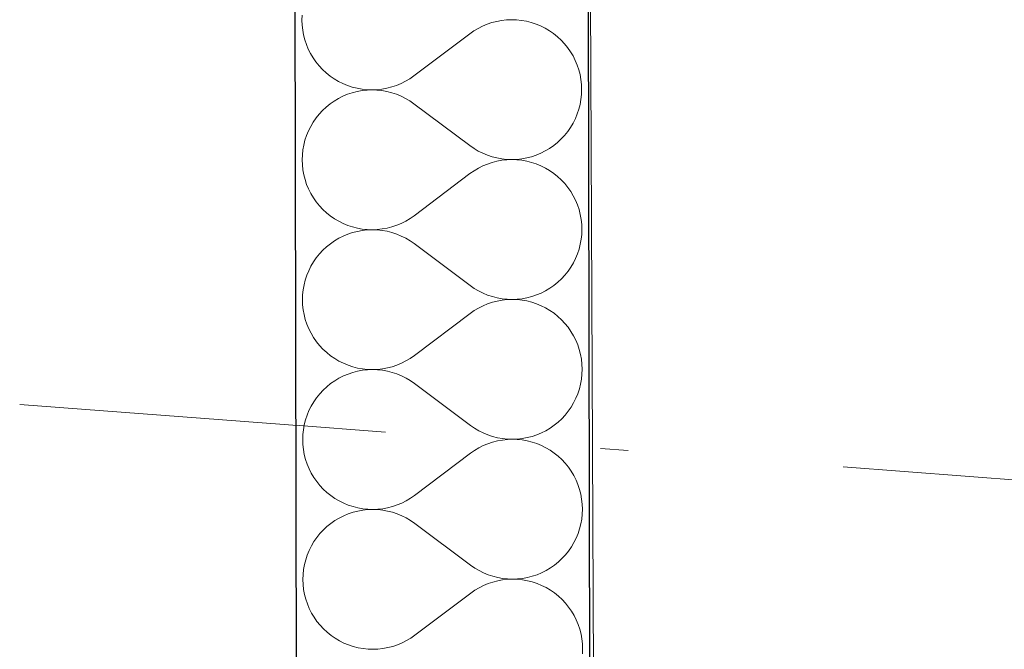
# Model space of a CAD drawing. Header units: millimetres. Extents: x -23738 to 4435, y -2716 to 20653.
# Tile 149 of 160: x -11297 to -10760, y 17771 to 18114. Entities that reach past the tile are written whole.
import ezdxf

# ---------------------------------------------------------------- set-up
doc = ezdxf.new("R2010")
doc.units = ezdxf.units.MM
doc.header["$MEASUREMENT"] = 0
doc.linetypes.add('Wipeout_Contour', pattern=[1000, 0, -1000])
doc.linetypes.add('Čerchovaná', pattern=[450, 200, -117.5, 15, -117.5])
for name, color, linetype in [('9._POHLED ZÁPADNÍ_2_Konstrukce - krov', 7, 'Continuous'), ('9._POHLED ZÁPADNÍ_2_Konstrukce - nosné', 7, 'Continuous'), ('9._POHLED ZÁPADNÍ_2_Nové_Konstrukce - nosné', 7, 'Continuous'), ('9._POHLED ZÁPADNÍ_2_Nové_Výplně - Povrchové', 7, 'Continuous'), ('9._POHLED ZÁPADNÍ_2_Nové_Výplně – Řezové', 7, 'Continuous'), ('9._POHLED ZÁPADNÍ_2_Výplně - Povrchové', 7, 'Continuous'), ('9._POHLED ZÁPADNÍ_2_VÝTAH VAR 1', 7, 'Continuous')]:
    doc.layers.add(name, color=color, linetype=linetype)

# ---------------------------------------------------------------- blocks, each defined once
blk = doc.blocks.new('*X21', base_point=(-24533.14, -6254.22))
at = {"layer": '9._POHLED ZÁPADNÍ_2_Nové_Výplně – Řezové', "color": 21, "linetype": 'Continuous', "lineweight": 20, "true_color": 0xffaaaa}
for p, q in [((-11142.93, 18116.33), (-11143.02, 18113.61)), ((-11143.02, 18113.61), (-11142.92, 18110.89)), ((-11142.92, 18110.89), (-11142.62, 18108.19)), ((-11042.07, 18111.37), (-11044.58, 18110.33)), ((-11039.49, 18112.24), (-11042.07, 18111.37)), ((-11036.86, 18112.92), (-11039.49, 18112.24)), ((-11034.18, 18113.41), (-11036.86, 18112.92)), ((-11031.48, 18113.71), (-11034.18, 18113.41)), ((-11028.76, 18113.81), (-11031.48, 18113.71)), ((-11026.04, 18113.72), (-11028.76, 18113.81)), ((-11023.34, 18113.44), (-11026.04, 18113.72)), ((-11020.66, 18112.96), (-11023.34, 18113.44)), ((-11018.02, 18112.29), (-11020.66, 18112.96)), ((-11015.44, 18111.44), (-11018.02, 18112.29)), ((-11012.92, 18110.4), (-11015.44, 18111.44)), ((-11142.62, 18108.19), (-11142.14, 18105.51)), ((-11142.14, 18105.51), (-11141.46, 18102.87)), ((-11051.58, 18106.15), (-11082.02, 18083.24)), ((-11049.35, 18107.71), (-11051.58, 18106.15)), ((-11047.01, 18109.1), (-11049.35, 18107.71)), ((-11044.58, 18110.33), (-11047.01, 18109.1)), ((-11010.49, 18109.19), (-11012.92, 18110.4)), ((-11008.14, 18107.81), (-11010.49, 18109.19)), ((-11005.9, 18106.26), (-11008.14, 18107.81)), ((-11003.78, 18104.56), (-11005.9, 18106.26)), ((-11141.46, 18102.87), (-11140.59, 18100.29)), ((-11140.59, 18100.29), (-11139.55, 18097.78)), ((-11001.79, 18102.71), (-11003.78, 18104.56)), ((-10999.93, 18100.72), (-11001.79, 18102.71)), ((-10998.22, 18098.61), (-10999.93, 18100.72)), ((-11139.55, 18097.78), (-11138.33, 18095.35)), ((-11138.33, 18095.35), (-11136.93, 18093.02)), ((-10996.66, 18096.38), (-10998.22, 18098.61)), ((-10995.27, 18094.04), (-10996.66, 18096.38)), ((-11136.93, 18093.02), (-11135.38, 18090.78)), ((-11135.38, 18090.78), (-11133.67, 18088.67)), ((-10994.05, 18091.61), (-10995.27, 18094.04)), ((-10993, 18089.1), (-10994.05, 18091.61)), ((-10992.14, 18086.52), (-10993, 18089.1)), ((-11133.67, 18088.67), (-11131.81, 18086.68)), ((-11131.81, 18086.68), (-11129.81, 18084.83)), ((-11129.81, 18084.83), (-11127.69, 18083.13)), ((-10991.46, 18083.88), (-10992.14, 18086.52)), ((-10990.97, 18081.21), (-10991.46, 18083.88)), ((-11127.69, 18083.13), (-11125.45, 18081.58)), ((-11125.45, 18081.58), (-11123.11, 18080.2)), ((-11123.11, 18080.2), (-11120.67, 18078.99)), ((-11120.67, 18078.99), (-11118.16, 18077.95)), ((-11091.52, 18078.02), (-11089.01, 18079.06)), ((-11089.01, 18079.06), (-11086.58, 18080.29)), ((-11086.58, 18080.29), (-11084.25, 18081.68)), ((-11084.25, 18081.68), (-11082.02, 18083.24)), ((-10990.68, 18078.5), (-10990.97, 18081.21)), ((-10990.57, 18075.78), (-10990.68, 18078.5)), ((-11118.15, 18073.16), (-11120.66, 18072.12)), ((-11118.16, 18077.95), (-11115.57, 18077.1)), ((-11115.57, 18074.02), (-11118.15, 18073.16)), ((-11115.57, 18077.1), (-11112.94, 18076.43)), ((-11112.93, 18074.7), (-11115.57, 18074.02)), ((-11112.94, 18076.43), (-11110.26, 18075.96)), ((-11110.26, 18075.19), (-11112.93, 18074.7)), ((-11110.26, 18075.96), (-11107.55, 18075.67)), ((-11107.55, 18075.48), (-11110.26, 18075.19)), ((-11107.55, 18075.67), (-11104.83, 18075.58)), ((-11104.83, 18075.58), (-11107.55, 18075.48)), ((-11104.83, 18075.58), (-11102.12, 18075.68)), ((-11102.12, 18075.49), (-11104.83, 18075.58)), ((-11102.12, 18075.68), (-11099.41, 18075.98)), ((-11099.41, 18075.2), (-11102.12, 18075.49)), ((-11099.41, 18075.98), (-11096.74, 18076.47)), ((-11096.73, 18074.72), (-11099.41, 18075.2)), ((-11096.74, 18076.47), (-11094.1, 18077.15)), ((-11094.1, 18074.05), (-11096.73, 18074.72)), ((-11094.1, 18077.15), (-11091.52, 18078.02)), ((-11091.51, 18073.19), (-11094.1, 18074.05)), ((-11089, 18072.15), (-11091.51, 18073.19)), ((-10990.95, 18070.36), (-10990.67, 18073.06)), ((-10990.67, 18073.06), (-10990.57, 18075.78)), ((-11127.66, 18067.95), (-11129.78, 18066.24)), ((-11125.43, 18069.5), (-11127.66, 18067.95)), ((-11123.09, 18070.9), (-11125.43, 18069.5)), ((-11120.66, 18072.12), (-11123.09, 18070.9)), ((-11086.57, 18070.94), (-11089, 18072.15)), ((-11084.22, 18069.55), (-11086.57, 18070.94)), ((-11081.99, 18068), (-11084.22, 18069.55)), ((-11051.47, 18045.2), (-11081.99, 18068)), ((-10992.1, 18065.04), (-10991.43, 18067.68)), ((-10991.43, 18067.68), (-10990.95, 18070.36)), ((-11133.62, 18062.39), (-11135.32, 18060.27)), ((-11131.77, 18064.38), (-11133.62, 18062.39)), ((-11129.78, 18066.24), (-11131.77, 18064.38)), ((-10993.99, 18059.95), (-10992.95, 18062.46)), ((-10992.95, 18062.46), (-10992.1, 18065.04)), ((-11136.87, 18058.03), (-11138.26, 18055.69)), ((-11135.32, 18060.27), (-11136.87, 18058.03)), ((-10996.59, 18055.17), (-10995.2, 18057.51)), ((-10995.2, 18057.51), (-10993.99, 18059.95)), ((-11139.47, 18053.26), (-11140.51, 18050.74)), ((-11138.26, 18055.69), (-11139.47, 18053.26)), ((-10999.84, 18050.81), (-10998.14, 18052.93)), ((-10998.14, 18052.93), (-10996.59, 18055.17)), ((-11141.36, 18048.16), (-11142.03, 18045.52)), ((-11140.51, 18050.74), (-11141.36, 18048.16)), ((-11005.8, 18045.25), (-11003.68, 18046.96)), ((-11003.68, 18046.96), (-11001.69, 18048.82)), ((-11001.69, 18048.82), (-10999.84, 18050.81)), ((-11142.51, 18042.84), (-11142.79, 18040.14)), ((-11142.03, 18045.52), (-11142.51, 18042.84)), ((-11051.47, 18045.2), (-11049.24, 18043.65)), ((-11049.24, 18043.65), (-11046.89, 18042.26)), ((-11046.89, 18042.26), (-11044.46, 18041.05)), ((-11044.46, 18041.05), (-11041.95, 18040.01)), ((-11015.31, 18040.04), (-11012.8, 18041.08)), ((-11012.8, 18041.08), (-11010.37, 18042.3)), ((-11010.37, 18042.3), (-11008.03, 18043.7)), ((-11008.03, 18043.7), (-11005.8, 18045.25)), ((-11142.79, 18040.14), (-11142.89, 18037.42)), ((-11142.89, 18037.42), (-11142.78, 18034.7)), ((-11041.95, 18040.01), (-11039.36, 18039.15)), ((-11039.36, 18036.05), (-11041.94, 18035.18)), ((-11039.36, 18039.15), (-11036.73, 18038.48)), ((-11036.72, 18036.73), (-11039.36, 18036.05)), ((-11036.73, 18038.48), (-11034.05, 18038)), ((-11034.05, 18037.22), (-11036.72, 18036.73)), ((-11034.05, 18038), (-11031.34, 18037.71)), ((-11031.34, 18037.52), (-11034.05, 18037.22)), ((-11031.34, 18037.71), (-11028.63, 18037.62)), ((-11028.63, 18037.62), (-11031.34, 18037.52)), ((-11028.63, 18037.62), (-11025.91, 18037.72)), ((-11025.91, 18037.53), (-11028.63, 18037.62)), ((-11025.91, 18037.72), (-11023.2, 18038.01)), ((-11023.2, 18037.25), (-11025.91, 18037.53)), ((-11023.2, 18038.01), (-11020.53, 18038.5)), ((-11020.52, 18036.77), (-11023.2, 18037.25)), ((-11020.53, 18038.5), (-11017.89, 18039.18)), ((-11017.88, 18036.1), (-11020.52, 18036.77)), ((-11017.89, 18039.18), (-11015.31, 18040.04)), ((-11015.3, 18035.25), (-11017.88, 18036.1)), ((-11142.78, 18034.7), (-11142.49, 18031.99)), ((-11142.49, 18031.99), (-11142, 18029.32)), ((-11049.21, 18031.52), (-11051.44, 18029.96)), ((-11046.88, 18032.91), (-11049.21, 18031.52)), ((-11044.45, 18034.14), (-11046.88, 18032.91)), ((-11041.94, 18035.18), (-11044.45, 18034.14)), ((-11012.79, 18034.21), (-11015.3, 18035.25)), ((-11010.35, 18033), (-11012.79, 18034.21)), ((-11008.01, 18031.62), (-11010.35, 18033)), ((-11005.77, 18030.07), (-11008.01, 18031.62)), ((-11003.65, 18028.37), (-11005.77, 18030.07)), ((-11142, 18029.32), (-11141.32, 18026.68)), ((-11141.32, 18026.68), (-11140.46, 18024.1)), ((-11051.44, 18029.96), (-11081.88, 18007.05)), ((-11001.65, 18026.52), (-11003.65, 18028.37)), ((-10999.79, 18024.53), (-11001.65, 18026.52)), ((-11140.46, 18024.1), (-11139.41, 18021.59)), ((-11139.41, 18021.59), (-11138.19, 18019.16)), ((-10998.08, 18022.42), (-10999.79, 18024.53)), ((-10996.53, 18020.19), (-10998.08, 18022.42)), ((-10995.13, 18017.85), (-10996.53, 18020.19)), ((-11138.19, 18019.16), (-11136.8, 18016.83)), ((-11136.8, 18016.83), (-11135.24, 18014.59)), ((-11135.24, 18014.59), (-11133.53, 18012.48)), ((-10993.91, 18015.42), (-10995.13, 18017.85)), ((-10992.87, 18012.91), (-10993.91, 18015.42)), ((-11133.53, 18012.48), (-11131.67, 18010.49)), ((-11131.67, 18010.49), (-11129.68, 18008.64)), ((-11129.68, 18008.64), (-11127.56, 18006.94)), ((-10992, 18010.33), (-10992.87, 18012.91)), ((-10991.32, 18007.69), (-10992, 18010.33)), ((-11127.56, 18006.94), (-11125.32, 18005.39)), ((-11125.32, 18005.39), (-11122.97, 18004.01)), ((-11122.97, 18004.01), (-11120.54, 18002.8)), ((-11088.88, 18002.87), (-11086.45, 18004.1)), ((-11086.45, 18004.1), (-11084.11, 18005.49)), ((-11084.11, 18005.49), (-11081.88, 18007.05)), ((-10990.84, 18005.02), (-10991.32, 18007.69)), ((-10990.54, 18002.31), (-10990.84, 18005.02)), ((-11120.54, 18002.8), (-11118.02, 18001.76)), ((-11118.02, 18001.76), (-11115.44, 18000.91)), ((-11115.43, 17997.83), (-11118.01, 17996.97)), ((-11115.44, 18000.91), (-11112.8, 18000.24)), ((-11112.8, 17998.51), (-11115.43, 17997.83)), ((-11112.8, 18000.24), (-11110.12, 17999.77)), ((-11110.12, 17999), (-11112.8, 17998.51)), ((-11110.12, 17999.77), (-11107.42, 17999.48)), ((-11107.42, 17999.29), (-11110.12, 17999)), ((-11107.42, 17999.48), (-11104.7, 17999.39)), ((-11104.7, 17999.39), (-11107.42, 17999.29)), ((-11104.7, 17999.39), (-11101.98, 17999.49)), ((-11101.98, 17999.3), (-11104.7, 17999.39)), ((-11101.98, 17999.49), (-11099.28, 17999.79)), ((-11099.28, 17999.01), (-11101.98, 17999.3)), ((-11099.28, 17999.79), (-11096.6, 18000.28)), ((-11096.6, 17998.53), (-11099.28, 17999.01)), ((-11096.6, 18000.28), (-11093.97, 18000.96)), ((-11093.96, 17997.86), (-11096.6, 17998.53)), ((-11093.97, 18000.96), (-11091.39, 18001.83)), ((-11091.38, 17997), (-11093.96, 17997.86)), ((-11091.39, 18001.83), (-11088.88, 18002.87)), ((-10990.44, 17999.59), (-10990.54, 18002.31)), ((-10990.53, 17996.87), (-10990.44, 17999.59)), ((-11125.3, 17993.31), (-11127.53, 17991.76)), ((-11122.96, 17994.71), (-11125.3, 17993.31)), ((-11120.53, 17995.93), (-11122.96, 17994.71)), ((-11118.01, 17996.97), (-11120.53, 17995.93)), ((-11088.86, 17995.96), (-11091.38, 17997)), ((-11086.43, 17994.75), (-11088.86, 17995.96)), ((-11084.09, 17993.36), (-11086.43, 17994.75)), ((-11081.85, 17991.81), (-11084.09, 17993.36)), ((-10991.3, 17991.49), (-10990.82, 17994.17)), ((-10990.82, 17994.17), (-10990.53, 17996.87)), ((-11131.63, 17988.19), (-11133.48, 17986.2)), ((-11129.64, 17990.05), (-11131.63, 17988.19)), ((-11127.53, 17991.76), (-11129.64, 17990.05)), ((-11051.34, 17969.01), (-11081.85, 17991.81)), ((-10992.82, 17986.27), (-10991.96, 17988.85)), ((-10991.96, 17988.85), (-10991.3, 17991.49)), ((-11136.74, 17981.84), (-11138.12, 17979.5)), ((-11135.19, 17984.08), (-11136.74, 17981.84)), ((-11133.48, 17986.2), (-11135.19, 17984.08)), ((-10995.07, 17981.32), (-10993.86, 17983.76)), ((-10993.86, 17983.76), (-10992.82, 17986.27)), ((-11139.33, 17977.06), (-11140.37, 17974.55)), ((-11138.12, 17979.5), (-11139.33, 17977.06)), ((-10999.71, 17974.62), (-10998, 17976.74)), ((-10998, 17976.74), (-10996.45, 17978.98)), ((-10996.45, 17978.98), (-10995.07, 17981.32)), ((-11141.23, 17971.97), (-11141.89, 17969.33)), ((-11140.37, 17974.55), (-11141.23, 17971.97)), ((-11003.55, 17970.77), (-11001.56, 17972.63)), ((-11001.56, 17972.63), (-10999.71, 17974.62)), ((-11142.37, 17966.65), (-11142.66, 17963.95)), ((-11141.89, 17969.33), (-11142.37, 17966.65)), ((-11051.34, 17969.01), (-11049.1, 17967.46)), ((-11049.1, 17967.46), (-11046.76, 17966.07)), ((-11046.76, 17966.07), (-11044.33, 17964.86)), ((-11012.66, 17964.89), (-11010.23, 17966.11)), ((-11010.23, 17966.11), (-11007.89, 17967.51)), ((-11007.89, 17967.51), (-11005.66, 17969.06)), ((-11005.66, 17969.06), (-11003.55, 17970.77)), ((-11142.66, 17963.95), (-11142.75, 17961.23)), ((-11142.75, 17961.23), (-11142.65, 17958.51)), ((-11044.33, 17964.86), (-11041.81, 17963.82)), ((-11041.81, 17963.82), (-11039.23, 17962.96)), ((-11039.23, 17962.96), (-11036.59, 17962.29)), ((-11036.59, 17960.54), (-11039.22, 17959.86)), ((-11036.59, 17962.29), (-11033.91, 17961.81)), ((-11033.91, 17961.03), (-11036.59, 17960.54)), ((-11033.91, 17961.81), (-11031.21, 17961.52)), ((-11031.21, 17961.33), (-11033.91, 17961.03)), ((-11031.21, 17961.52), (-11028.49, 17961.43)), ((-11028.49, 17961.43), (-11031.21, 17961.33)), ((-11028.49, 17961.43), (-11025.77, 17961.53)), ((-11025.77, 17961.34), (-11028.49, 17961.43)), ((-11025.77, 17961.53), (-11023.07, 17961.82)), ((-11023.07, 17961.05), (-11025.77, 17961.34)), ((-11023.07, 17961.82), (-11020.39, 17962.31)), ((-11020.39, 17960.58), (-11023.07, 17961.05)), ((-11020.39, 17962.31), (-11017.76, 17962.99)), ((-11017.75, 17959.91), (-11020.39, 17960.58)), ((-11017.76, 17962.99), (-11015.17, 17963.85)), ((-11015.17, 17963.85), (-11012.66, 17964.89)), ((-11142.65, 17958.51), (-11142.35, 17955.8)), ((-11142.35, 17955.8), (-11141.87, 17953.13)), ((-11049.08, 17955.33), (-11051.31, 17953.77)), ((-11046.74, 17956.72), (-11049.08, 17955.33)), ((-11044.31, 17957.95), (-11046.74, 17956.72)), ((-11041.8, 17958.99), (-11044.31, 17957.95)), ((-11039.22, 17959.86), (-11041.8, 17958.99)), ((-11015.17, 17959.06), (-11017.75, 17959.91)), ((-11012.65, 17958.02), (-11015.17, 17959.06)), ((-11010.22, 17956.81), (-11012.65, 17958.02)), ((-11007.87, 17955.43), (-11010.22, 17956.81)), ((-11005.63, 17953.88), (-11007.87, 17955.43)), ((-11141.87, 17953.13), (-11141.19, 17950.49)), ((-11141.19, 17950.49), (-11140.32, 17947.91)), ((-11051.31, 17953.77), (-11081.75, 17930.86)), ((-11003.51, 17952.18), (-11005.63, 17953.88)), ((-11001.52, 17950.33), (-11003.51, 17952.18)), ((-10999.66, 17948.34), (-11001.52, 17950.33)), ((-11140.32, 17947.91), (-11139.28, 17945.4)), ((-11139.28, 17945.4), (-11138.06, 17942.97)), ((-10997.95, 17946.23), (-10999.66, 17948.34)), ((-10996.39, 17943.99), (-10997.95, 17946.23)), ((-11138.06, 17942.97), (-11136.66, 17940.63)), ((-11136.66, 17940.63), (-11135.11, 17938.4)), ((-10995, 17941.66), (-10996.39, 17943.99)), ((-10993.78, 17939.23), (-10995, 17941.66)), ((-10992.73, 17936.72), (-10993.78, 17939.23)), ((-11135.11, 17938.4), (-11133.4, 17936.29)), ((-11133.4, 17936.29), (-11131.54, 17934.3)), ((-11131.54, 17934.3), (-11129.54, 17932.45)), ((-10991.87, 17934.14), (-10992.73, 17936.72)), ((-10991.19, 17931.5), (-10991.87, 17934.14)), ((-11129.54, 17932.45), (-11127.42, 17930.75)), ((-11127.42, 17930.75), (-11125.18, 17929.2)), ((-11125.18, 17929.2), (-11122.84, 17927.82)), ((-11086.31, 17927.91), (-11083.98, 17929.3)), ((-11083.98, 17929.3), (-11081.75, 17930.86)), ((-10990.7, 17928.83), (-10991.19, 17931.5)), ((-10990.41, 17926.12), (-10990.7, 17928.83)), ((-11122.84, 17927.82), (-11120.4, 17926.61)), ((-11120.4, 17926.61), (-11117.89, 17925.57)), ((-11117.89, 17925.57), (-11115.3, 17924.72)), ((-11115.3, 17924.72), (-11112.67, 17924.05)), ((-11112.67, 17924.05), (-11109.99, 17923.57)), ((-11109.99, 17922.81), (-11112.66, 17922.32)), ((-11109.99, 17923.57), (-11107.28, 17923.29)), ((-11107.28, 17923.1), (-11109.99, 17922.81)), ((-11107.28, 17923.29), (-11104.56, 17923.2)), ((-11104.56, 17923.2), (-11107.28, 17923.1)), ((-11104.56, 17923.2), (-11101.85, 17923.3)), ((-11101.85, 17923.11), (-11104.56, 17923.2)), ((-11101.85, 17923.3), (-11099.14, 17923.6)), ((-11099.14, 17922.82), (-11101.85, 17923.11)), ((-11099.14, 17923.6), (-11096.47, 17924.09)), ((-11096.46, 17922.34), (-11099.14, 17922.82)), ((-11096.47, 17924.09), (-11093.83, 17924.77)), ((-11093.83, 17924.77), (-11091.25, 17925.64)), ((-11091.25, 17925.64), (-11088.74, 17926.68)), ((-11088.74, 17926.68), (-11086.31, 17927.91)), ((-10990.3, 17923.4), (-10990.41, 17926.12)), ((-10990.4, 17920.68), (-10990.3, 17923.4)), ((-11122.82, 17918.52), (-11125.16, 17917.12)), ((-11120.39, 17919.74), (-11122.82, 17918.52)), ((-11117.88, 17920.78), (-11120.39, 17919.74)), ((-11115.3, 17921.64), (-11117.88, 17920.78)), ((-11112.66, 17922.32), (-11115.3, 17921.64)), ((-11093.83, 17921.67), (-11096.46, 17922.34)), ((-11091.24, 17920.81), (-11093.83, 17921.67)), ((-11088.73, 17919.77), (-11091.24, 17920.81)), ((-11086.3, 17918.56), (-11088.73, 17919.77)), ((-11083.95, 17917.17), (-11086.3, 17918.56)), ((-10991.16, 17915.3), (-10990.68, 17917.98)), ((-10990.68, 17917.98), (-10990.4, 17920.68)), ((-11131.5, 17912), (-11133.35, 17910.01)), ((-11129.51, 17913.86), (-11131.5, 17912)), ((-11127.39, 17915.57), (-11129.51, 17913.86)), ((-11125.16, 17917.12), (-11127.39, 17915.57)), ((-11081.72, 17915.62), (-11083.95, 17917.17)), ((-11051.2, 17892.82), (-11081.72, 17915.62)), ((-10992.68, 17910.08), (-10991.83, 17912.66)), ((-10991.83, 17912.66), (-10991.16, 17915.3)), ((-11135.05, 17907.89), (-11136.6, 17905.65)), ((-11133.35, 17910.01), (-11135.05, 17907.89)), ((-10994.93, 17905.13), (-10993.72, 17907.56)), ((-10993.72, 17907.56), (-10992.68, 17910.08)), ((-11137.99, 17903.31), (-11139.2, 17900.87)), ((-11136.6, 17905.65), (-11137.99, 17903.31)), ((-10997.87, 17900.55), (-10996.32, 17902.79)), ((-10996.32, 17902.79), (-10994.93, 17905.13)), ((-11140.24, 17898.36), (-11141.09, 17895.78)), ((-11139.2, 17900.87), (-11140.24, 17898.36)), ((-11003.41, 17894.58), (-11001.42, 17896.44)), ((-11001.42, 17896.44), (-10999.57, 17898.43)), ((-10999.57, 17898.43), (-10997.87, 17900.55)), ((-11141.76, 17893.14), (-11142.24, 17890.46)), ((-11141.09, 17895.78), (-11141.76, 17893.14)), ((-11051.2, 17892.82), (-11048.97, 17891.27)), ((-11048.97, 17891.27), (-11046.62, 17889.88)), ((-11010.1, 17889.92), (-11007.76, 17891.32)), ((-11007.76, 17891.32), (-11005.53, 17892.87)), ((-11005.53, 17892.87), (-11003.41, 17894.58)), ((-11142.52, 17887.76), (-11142.62, 17885.04)), ((-11142.24, 17890.46), (-11142.52, 17887.76)), ((-11046.62, 17889.88), (-11044.19, 17888.67)), ((-11044.19, 17888.67), (-11041.68, 17887.63)), ((-11041.68, 17887.63), (-11039.09, 17886.77)), ((-11039.09, 17886.77), (-11036.46, 17886.1)), ((-11036.46, 17886.1), (-11033.78, 17885.62)), ((-11033.78, 17885.62), (-11031.07, 17885.33)), ((-11031.07, 17885.14), (-11033.78, 17884.84)), ((-11031.07, 17885.33), (-11028.36, 17885.24)), ((-11028.36, 17885.24), (-11031.07, 17885.14)), ((-11028.36, 17885.24), (-11025.64, 17885.34)), ((-11025.64, 17885.15), (-11028.36, 17885.24)), ((-11025.64, 17885.34), (-11022.93, 17885.63)), ((-11022.93, 17884.86), (-11025.64, 17885.15)), ((-11022.93, 17885.63), (-11020.26, 17886.12)), ((-11020.26, 17886.12), (-11017.62, 17886.8)), ((-11017.62, 17886.8), (-11015.04, 17887.66)), ((-11015.04, 17887.66), (-11012.53, 17888.7)), ((-11012.53, 17888.7), (-11010.1, 17889.92)), ((-11142.62, 17885.04), (-11142.51, 17882.32)), ((-11142.51, 17882.32), (-11142.22, 17879.61)), ((-11046.61, 17880.53), (-11048.94, 17879.14)), ((-11044.18, 17881.76), (-11046.61, 17880.53)), ((-11041.67, 17882.8), (-11044.18, 17881.76)), ((-11039.09, 17883.67), (-11041.67, 17882.8)), ((-11036.45, 17884.35), (-11039.09, 17883.67)), ((-11033.78, 17884.84), (-11036.45, 17884.35)), ((-11020.25, 17884.39), (-11022.93, 17884.86)), ((-11017.61, 17883.72), (-11020.25, 17884.39)), ((-11015.03, 17882.87), (-11017.61, 17883.72)), ((-11012.52, 17881.83), (-11015.03, 17882.87)), ((-11010.08, 17880.62), (-11012.52, 17881.83)), ((-11007.74, 17879.24), (-11010.08, 17880.62)), ((-11142.22, 17879.61), (-11141.73, 17876.94)), ((-11141.73, 17876.94), (-11141.05, 17874.3)), ((-11051.17, 17877.58), (-11081.61, 17854.67)), ((-11048.94, 17879.14), (-11051.17, 17877.58)), ((-11005.5, 17877.69), (-11007.74, 17879.24)), ((-11003.38, 17875.99), (-11005.5, 17877.69)), ((-11001.38, 17874.14), (-11003.38, 17875.99)), ((-11141.05, 17874.3), (-11140.19, 17871.72)), ((-11140.19, 17871.72), (-11139.14, 17869.21)), ((-11139.14, 17869.21), (-11137.92, 17866.78)), ((-10999.52, 17872.15), (-11001.38, 17874.14)), ((-10997.81, 17870.04), (-10999.52, 17872.15)), ((-10996.26, 17867.8), (-10997.81, 17870.04)), ((-11137.92, 17866.78), (-11136.53, 17864.44)), ((-11136.53, 17864.44), (-11134.97, 17862.21)), ((-10994.86, 17865.47), (-10996.26, 17867.8)), ((-10993.64, 17863.04), (-10994.86, 17865.47)), ((-11134.97, 17862.21), (-11133.26, 17860.1)), ((-11133.26, 17860.1), (-11131.4, 17858.11)), ((-10992.6, 17860.53), (-10993.64, 17863.04)), ((-10991.73, 17857.95), (-10992.6, 17860.53)), ((-11131.4, 17858.11), (-11129.41, 17856.26)), ((-11129.41, 17856.26), (-11127.29, 17854.56)), ((-11127.29, 17854.56), (-11125.05, 17853.01)), ((-11125.05, 17853.01), (-11122.7, 17851.63)), ((-11086.18, 17851.72), (-11083.84, 17853.11)), ((-11083.84, 17853.11), (-11081.61, 17854.67)), ((-10991.05, 17855.31), (-10991.73, 17857.95)), ((-10990.57, 17852.64), (-10991.05, 17855.31)), ((-11122.7, 17851.63), (-11120.27, 17850.42)), ((-11120.27, 17850.42), (-11117.75, 17849.38)), ((-11117.75, 17849.38), (-11115.17, 17848.53)), ((-11115.17, 17848.53), (-11112.53, 17847.86)), ((-11112.53, 17847.86), (-11109.85, 17847.38)), ((-11099.01, 17847.41), (-11096.33, 17847.9)), ((-11096.33, 17847.9), (-11093.7, 17848.58)), ((-11093.7, 17848.58), (-11091.12, 17849.45)), ((-11091.12, 17849.45), (-11088.61, 17850.49)), ((-11088.61, 17850.49), (-11086.18, 17851.72)), ((-10990.27, 17849.93), (-10990.57, 17852.64)), ((-10990.17, 17847.21), (-10990.27, 17849.93)), ((-11122.69, 17842.33), (-11125.03, 17840.93)), ((-11120.26, 17843.55), (-11122.69, 17842.33)), ((-11117.74, 17844.59), (-11120.26, 17843.55)), ((-11115.16, 17845.45), (-11117.74, 17844.59)), ((-11112.53, 17846.13), (-11115.16, 17845.45)), ((-11109.85, 17846.62), (-11112.53, 17846.13)), ((-11109.85, 17847.38), (-11107.15, 17847.1)), ((-11107.15, 17846.91), (-11109.85, 17846.62)), ((-11107.15, 17847.1), (-11104.43, 17847.01)), ((-11104.43, 17847.01), (-11107.15, 17846.91)), ((-11104.43, 17847.01), (-11101.71, 17847.11)), ((-11101.71, 17846.92), (-11104.43, 17847.01)), ((-11101.71, 17847.11), (-11099.01, 17847.41)), ((-11099.01, 17846.63), (-11101.71, 17846.92)), ((-11096.33, 17846.15), (-11099.01, 17846.63)), ((-11093.69, 17845.48), (-11096.33, 17846.15)), ((-11091.11, 17844.62), (-11093.69, 17845.48)), ((-11088.59, 17843.58), (-11091.11, 17844.62)), ((-11086.16, 17842.37), (-11088.59, 17843.58)), ((-11083.82, 17840.98), (-11086.16, 17842.37)), ((-10990.55, 17841.79), (-10990.26, 17844.49)), ((-10990.26, 17844.49), (-10990.17, 17847.21)), ((-11129.37, 17837.67), (-11131.36, 17835.81)), ((-11127.26, 17839.38), (-11129.37, 17837.67)), ((-11125.03, 17840.93), (-11127.26, 17839.38)), ((-11081.58, 17839.43), (-11083.82, 17840.98)), ((-11051.07, 17816.63), (-11081.58, 17839.43)), ((-10991.69, 17836.47), (-10991.02, 17839.11)), ((-10991.02, 17839.11), (-10990.55, 17841.79)), ((-11134.92, 17831.7), (-11136.47, 17829.46)), ((-11133.21, 17833.82), (-11134.92, 17831.7)), ((-11131.36, 17835.81), (-11133.21, 17833.82)), ((-10993.59, 17831.37), (-10992.55, 17833.89)), ((-10992.55, 17833.89), (-10991.69, 17836.47)), ((-11137.85, 17827.12), (-11139.06, 17824.68)), ((-11136.47, 17829.46), (-11137.85, 17827.12)), ((-10997.73, 17824.36), (-10996.18, 17826.6)), ((-10996.18, 17826.6), (-10994.8, 17828.94)), ((-10994.8, 17828.94), (-10993.59, 17831.37)), ((-11140.1, 17822.17), (-11140.96, 17819.59)), ((-11139.06, 17824.68), (-11140.1, 17822.17)), ((-11001.29, 17820.25), (-10999.44, 17822.24)), ((-10999.44, 17822.24), (-10997.73, 17824.36)), ((-11141.62, 17816.95), (-11142.1, 17814.27)), ((-11140.96, 17819.59), (-11141.62, 17816.95)), ((-11051.07, 17816.63), (-11048.83, 17815.08)), ((-11007.62, 17815.12), (-11005.39, 17816.68)), ((-11005.39, 17816.68), (-11003.28, 17818.39)), ((-11003.28, 17818.39), (-11001.29, 17820.25)), ((-11142.39, 17811.57), (-11142.48, 17808.85)), ((-11142.1, 17814.27), (-11142.39, 17811.57)), ((-11048.83, 17815.08), (-11046.49, 17813.69)), ((-11046.49, 17813.69), (-11044.06, 17812.48)), ((-11044.06, 17812.48), (-11041.54, 17811.44)), ((-11041.54, 17811.44), (-11038.96, 17810.58)), ((-11038.96, 17810.58), (-11036.32, 17809.91)), ((-11020.12, 17809.93), (-11017.48, 17810.61)), ((-11017.48, 17810.61), (-11014.9, 17811.47)), ((-11014.9, 17811.47), (-11012.39, 17812.51)), ((-11012.39, 17812.51), (-11009.96, 17813.73)), ((-11009.96, 17813.73), (-11007.62, 17815.12)), ((-11142.48, 17808.85), (-11142.38, 17806.13)), ((-11142.38, 17806.13), (-11142.08, 17803.42)), ((-11044.04, 17805.57), (-11046.47, 17804.34)), ((-11041.53, 17806.61), (-11044.04, 17805.57)), ((-11038.95, 17807.48), (-11041.53, 17806.61)), ((-11036.32, 17808.16), (-11038.95, 17807.48)), ((-11036.32, 17809.91), (-11033.64, 17809.43)), ((-11033.64, 17808.65), (-11036.32, 17808.16)), ((-11033.64, 17809.43), (-11030.94, 17809.14)), ((-11030.94, 17808.95), (-11033.64, 17808.65)), ((-11030.94, 17809.14), (-11028.22, 17809.05)), ((-11028.22, 17809.05), (-11030.94, 17808.95)), ((-11028.22, 17809.05), (-11025.5, 17809.15)), ((-11025.5, 17808.96), (-11028.22, 17809.05)), ((-11025.5, 17809.15), (-11022.8, 17809.44)), ((-11022.8, 17808.67), (-11025.5, 17808.96)), ((-11022.8, 17809.44), (-11020.12, 17809.93)), ((-11020.12, 17808.2), (-11022.8, 17808.67)), ((-11017.48, 17807.53), (-11020.12, 17808.2)), ((-11014.9, 17806.68), (-11017.48, 17807.53)), ((-11012.38, 17805.64), (-11014.9, 17806.68)), ((-11009.94, 17804.43), (-11012.38, 17805.64)), ((-11142.08, 17803.42), (-11141.6, 17800.75)), ((-11141.6, 17800.75), (-11140.92, 17798.11)), ((-11051.04, 17801.39), (-11081.47, 17778.48)), ((-11048.81, 17802.95), (-11051.04, 17801.39)), ((-11046.47, 17804.34), (-11048.81, 17802.95)), ((-11007.6, 17803.05), (-11009.94, 17804.43)), ((-11005.36, 17801.5), (-11007.6, 17803.05)), ((-11003.24, 17799.8), (-11005.36, 17801.5)), ((-11001.25, 17797.95), (-11003.24, 17799.8)), ((-11140.92, 17798.11), (-11140.05, 17795.53)), ((-11140.05, 17795.53), (-11139.01, 17793.02)), ((-10999.39, 17795.96), (-11001.25, 17797.95)), ((-10997.68, 17793.85), (-10999.39, 17795.96)), ((-11139.01, 17793.02), (-11137.79, 17790.59)), ((-11137.79, 17790.59), (-11136.39, 17788.25)), ((-10996.12, 17791.61), (-10997.68, 17793.85)), ((-10994.73, 17789.28), (-10996.12, 17791.61)), ((-10993.51, 17786.85), (-10994.73, 17789.28)), ((-11136.39, 17788.25), (-11134.84, 17786.02)), ((-11134.84, 17786.02), (-11133.12, 17783.91)), ((-11133.12, 17783.91), (-11131.27, 17781.92)), ((-10992.46, 17784.34), (-10993.51, 17786.85)), ((-10991.6, 17781.76), (-10992.46, 17784.34)), ((-11131.27, 17781.92), (-11129.27, 17780.07)), ((-11129.27, 17780.07), (-11127.15, 17778.37)), ((-11127.15, 17778.37), (-11124.91, 17776.82)), ((-11083.71, 17776.92), (-11081.47, 17778.48)), ((-10990.92, 17779.12), (-10991.6, 17781.76)), ((-10990.43, 17776.44), (-10990.92, 17779.12)), ((-11124.91, 17776.82), (-11122.57, 17775.44)), ((-11122.57, 17775.44), (-11120.13, 17774.23)), ((-11120.13, 17774.23), (-11117.62, 17773.19)), ((-11117.62, 17773.19), (-11115.03, 17772.34)), ((-11093.56, 17772.39), (-11090.98, 17773.26)), ((-11090.98, 17773.26), (-11088.47, 17774.3)), ((-11088.47, 17774.3), (-11086.04, 17775.53)), ((-11086.04, 17775.53), (-11083.71, 17776.92)), ((-10990.13, 17773.74), (-10990.43, 17776.44)), ((-10990.03, 17771.02), (-10990.13, 17773.74)), ((-11115.03, 17772.34), (-11112.4, 17771.67)), ((-11112.4, 17771.67), (-11109.72, 17771.19)), ((-11109.72, 17771.19), (-11107.01, 17770.91)), ((-11107.01, 17770.91), (-11104.29, 17770.82)), ((-11104.29, 17770.82), (-11101.58, 17770.92)), ((-11101.58, 17770.92), (-11098.87, 17771.22)), ((-11098.87, 17771.22), (-11096.2, 17771.71)), ((-11096.2, 17771.71), (-11093.56, 17772.39)), ((-10990.13, 17768.3), (-10990.03, 17771.02))]:
    blk.add_line(p, q, dxfattribs=at)

msp = doc.modelspace()

# ---------------------------------------------------------------- wipeouts: each hides what was drawn before it
at = {"color": 254, "linetype": 'Wipeout_Contour', "lineweight": 0, "ltscale": 79825.826241}
msp.add_wipeout([(-321.69, 18130.07), (-10988.36, 18978.06), (-10988.08, 18817.53), (-321.69, 17969.56)], dxfattribs=at).dxf.layer = '9._POHLED ZÁPADNÍ_2_Nové_Výplně - Povrchové'

# ---------------------------------------------------------------- next in the draw order: wipeouts: each hides what was drawn before it
at = {"color": 254, "linetype": 'Wipeout_Contour', "lineweight": 0, "ltscale": 72283.801497}
msp.add_wipeout([(-11148.1, 18830.25), (-11130.82, 9083.32), (-10970.82, 9083.6), (-10988.08, 18817.53)], dxfattribs=at).dxf.layer = '9._POHLED ZÁPADNÍ_2_Nové_Výplně - Povrchové'

# ---------------------------------------------------------------- next in the draw order: linework, layer by layer
at = {"layer": '9._POHLED ZÁPADNÍ_2_Nové_Konstrukce - nosné', "color": 1, "linetype": 'Continuous', "lineweight": 25, "flags": 128}
for points in [[(-11148.1, 18830.25), (-11130.82, 9083.32)], [(-10970.82, 9083.6), (-10988.08, 18817.53)]]:
    msp.add_lwpolyline(points, dxfattribs=at)

# ---------------------------------------------------------------- next in the draw order: wipeouts: each hides what was drawn before it
at = {"color": 254, "linetype": 'Wipeout_Contour', "lineweight": 0, "ltscale": 70593.958106}
msp.add_wipeout([(-10986.72, 18366), (-10946.64, 9038.96), (-10496.64, 9040.89), (-10536.56, 18330.21)], dxfattribs=at).dxf.layer = '9._POHLED ZÁPADNÍ_2_Výplně - Povrchové'

# ---------------------------------------------------------------- next in the draw order: linework, layer by layer
at = {"layer": '9._POHLED ZÁPADNÍ_2_Konstrukce - nosné', "color": 251, "linetype": 'Continuous', "lineweight": 20, "true_color": 0x6a6a6a, "flags": 128}
msp.add_lwpolyline([(-10988.66, 18817.58), (-10946.75, 9064.83)], dxfattribs=at)

# ---------------------------------------------------------------- next in the draw order: wipeouts: each hides what was drawn before it
at = {"color": 254, "linetype": 'Wipeout_Contour', "lineweight": 0, "ltscale": 79825.826241}
msp.add_wipeout([(-321.69, 18130.07), (-10988.36, 18978.06), (-10988.08, 18817.53), (-321.69, 17969.56)], dxfattribs=at).dxf.layer = '9._POHLED ZÁPADNÍ_2_Nové_Výplně – Řezové'

# ---------------------------------------------------------------- next in the draw order: wipeouts: each hides what was drawn before it
at = {"color": 254, "linetype": 'Wipeout_Contour', "lineweight": 0, "ltscale": 72283.801497}
msp.add_wipeout([(-11148.1, 18830.25), (-11130.82, 9083.32), (-10970.82, 9083.6), (-10988.08, 18817.53)], dxfattribs=at).dxf.layer = '9._POHLED ZÁPADNÍ_2_Nové_Výplně – Řezové'

# ---------------------------------------------------------------- next in the draw order: linework, layer by layer
at = {"layer": '9._POHLED ZÁPADNÍ_2_Konstrukce - krov', "color": 8, "linetype": 'Čerchovaná', "lineweight": 13}
msp.add_line((-11296.84, 17904.27), (-9585.3, 17774.18), dxfattribs=at)
at = {"layer": '9._POHLED ZÁPADNÍ_2_Nové_Konstrukce - nosné', "color": 1, "linetype": 'Continuous', "lineweight": 25, "flags": 128}
for points in [[(-11148.1, 18830.25), (-11130.82, 9083.32)], [(-10970.82, 9083.6), (-10988.08, 18817.53)]]:
    msp.add_lwpolyline(points, dxfattribs=at)

# ---------------------------------------------------------------- next in the draw order: block references
at = {"layer": '9._POHLED ZÁPADNÍ_2_VÝTAH VAR 1', "color": 9, "linetype": 'Continuous', "lineweight": 13}
msp.add_blockref('*X21', (-24533.14, -6254.22), dxfattribs=at)

doc.saveas('drawing.dxf')
